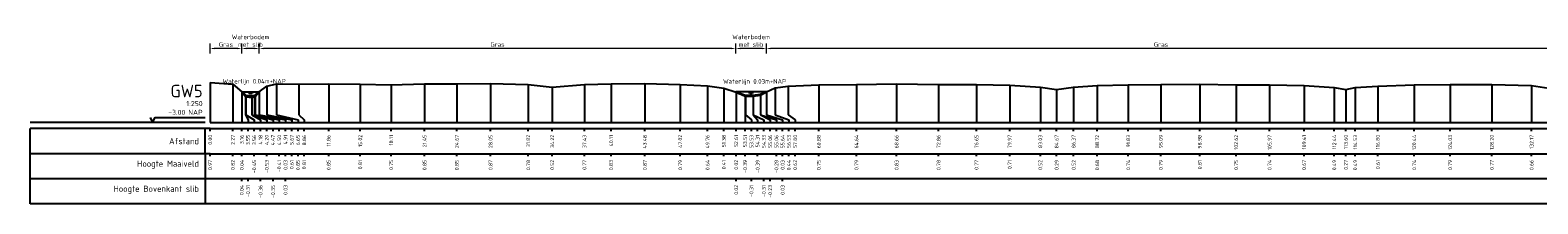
# Model space of a CAD drawing. Header units: metres. Extents: x 132725 to 140175, y 414354 to 417094.
# Tile 33 of 61: x 139681 to 139832, y 416864 to 416882. Entities that reach past the tile are written whole.
import ezdxf
from ezdxf.enums import TextEntityAlignment as Align

# ---------------------------------------------------------------- set-up
doc = ezdxf.new("R2010")
doc.units = ezdxf.units.M
doc.header["$PDMODE"] = 35
doc.header["$PDSIZE"] = 0.075
doc.layers.get('Defpoints').update_dxf_attribs({"true_color": 0x806000})
for name, color, linetype, lineweight in [('B-ME-GW-MAAIVELD-GD', 8, 'GW-MAAIVELD', 25), ('X-ME-AL-PROFIEL_BOVENKANT SLIB-GD', 42, 'Continuous', 35), ('X-XX-AL-DETAIL1-M', 7, 'Continuous', 18), ('X-XX-AL-NAP-T18', 7, 'Continuous', 18)]:
    doc.layers.add(name, color=color, linetype=linetype, lineweight=lineweight)
doc.layers.add('X-ME-AL-PROFIEL_WATERLIJN-GD', color=150, linetype='Continuous')
doc.layers.add('X-ME-AL-PROFIELRASTER-S', color=7, linetype='Continuous')
doc.styles.add('NLCS-ISO-ANNOTATIEF-T18', font='NLCS-ISO.ttf', dxfattribs={"height": 1.8})
doc.styles.add('NLCS-ISO-ANNOTATIVE-T18', font='NLCS-ISO.ttf', dxfattribs={"height": 1.8})
doc.linetypes.add('GW-MAAIVELD', pattern='A,12,[40,NLCS.SHX,S=1,R=0,X=0,Y=-0.5],12', length=24)
doc.dimstyles.new('NLCS-ANNOTATIEF-T18-PIJL_L2_H0', dxfattribs={"dimtxt": 2.5, "dimasz": 1.8, "dimexe": 2, "dimexo": 2, "dimgap": 0.7, "dimtad": 1, "dimzin": 0, "dimdsep": 46, "dimtxsty": 'NLCS-ISO-ANNOTATIEF-T18', "dimcen": 0, "dimdle": 2, "dimclrd": 256, "dimclre": 256, "dimclrt": 10, "dimaunit": 2, "dimadec": 0, "dimazin": 0, "dimtfac": 1, "dimtdec": 3, "dimtofl": 0, "dimtmove": 0, "dimatfit": 3, "dimfxl": 2, "dimfxlon": 1, "dimtfillclr": 256, "dimtolj": 1, "dimtzin": 0, "dimlwd": -1, "dimlwe": -1, "dimarcsym": 0})

# ---------------------------------------------------------------- blocks, each defined once
blk = doc.blocks.new('SAL-PROFIELRASTER-D')
at = {"color": 0, "linetype": 'ByBlock', "lineweight": -2, "flags": 128}
for points in [[(-2, 0), (-72, 0)], [(-24, 2), (-23, 0), (-22, 2), (-2, 2)], [(-72, -12.5), (-72, -2.5)], [(0, -2.5), (-72, -2.5)], [(-2, -12.5), (-2, -2.5)], [(0, -12.5), (-72, -12.5)]]:
    blk.add_lwpolyline(points, dxfattribs=at)
at = {"color": 0, "linetype": 'ByBlock', "lineweight": -2, "style": 'NLCS-ISO-ANNOTATIVE-T18'}
blk.add_text('NAP', height=2, dxfattribs=at).set_placement((-3, 3), align=Align.RIGHT)
blk.add_text('Afstand', height=2.5, dxfattribs=at).set_placement((-4.5, -7.5), align=Align.MIDDLE_RIGHT)
for tag, height, p in [('PROFIELNR', 5, (-3, 10)), ('SCHAAL', 2, (-3, 6.5)), ('NAP', 2, (-9.94, 3))]:
    blk.add_attdef(tag, text='', height=height, dxfattribs=at).set_placement(p, align=Align.RIGHT)
blk = doc.blocks.new('SAL-PROFIELRASTER_BALK_EIND1-D')
at = {"color": 0, "linetype": 'ByBlock', "lineweight": -2}
blk.add_line((1, -12.5), (1, -2.5), dxfattribs=at)
at = {"color": 0, "linetype": 'ByBlock', "lineweight": -2, "flags": 128}
for points in [[(0, 0), (1, 0)], [(0, -2.5), (1, -2.5)], [(0, -12.5), (1, -12.5)]]:
    blk.add_lwpolyline(points, dxfattribs=at)
blk = doc.blocks.new('SAL-PROFIELRASTER_BALK-D')
at = {"color": 0, "linetype": 'ByBlock', "lineweight": -2}
for p, q in [((-72, -12.5), (-72, -2.5)), ((-2, -2.5), (-2, -12.5)), ((0, -12.5), (-72, -12.5))]:
    blk.add_line(p, q, dxfattribs=at)
at = {"color": 0, "linetype": 'ByBlock', "lineweight": -2, "style": 'NLCS-ISO-ANNOTATIVE-T18'}
for tag, height, p in [('TITEL1', 2.5, (-4.5, -6.5)), ('TITEL2', 1.5, (-4.5, -9.5))]:
    blk.add_attdef(tag, text='', height=height, dxfattribs=at).set_placement(p, align=Align.MIDDLE_RIGHT)
blk = doc.blocks.new('SAL-PROFIELRASTER_BALK_EIND2-D')
at = {"color": 0, "linetype": 'ByBlock', "lineweight": -2}
for p, q in [((1, -2.5), (1, -12.5)), ((1, -12.5), (0, -12.5))]:
    blk.add_line(p, q, dxfattribs=at)
blk = doc.blocks.new('SAL-PROFIELRASTER_BALK_DATA-D')
at = {"color": 0, "linetype": 'ByBlock', "lineweight": -2}
blk.add_lwpolyline([(0, -3.5), (0, -2.5)], dxfattribs=at)
at = {"color": 0, "linetype": 'ByBlock', "lineweight": -2, "style": 'NLCS-ISO-ANNOTATIVE-T18'}
blk.add_attdef('GETAL', text='', height=1.5, rotation=90, dxfattribs=at).set_placement((0.75, -5), align=Align.RIGHT)
blk = doc.blocks.new('SAL-PROFIELRASTER_AANHAAL-D')
at = {"color": 9, "linetype": 'ByBlock', "lineweight": -2, "flags": 128}
blk.add_lwpolyline([(0, 1), (0, 0)], dxfattribs=at)
blk = doc.blocks.new('SAL-PROFIELRASTER_AANHAAL_STAGGER-D')
at = {"color": 9, "linetype": 'ByBlock', "lineweight": -2, "flags": 128}
for points in [[(0, 0), (0, -0.25)], [(0, -0.25), (1, -0.75)], [(1, -0.75), (1, -1)]]:
    blk.add_lwpolyline(points, dxfattribs=at)
blk = doc.blocks.new('*D96')
at = {"layer": 'Defpoints', "color": 0, "transparency": 16777216}
for p in [(139702.49, 416879.72), (139702.49, 416875.39), (139704.25, 416875.39)]:
    blk.add_point(p, dxfattribs=at)
at = {"layer": 'X-XX-AL-DETAIL1-M', "transparency": 16777216}
for p, q in [((139702.49, 416879.22), (139702.49, 416880.22)), ((139703.8, 416879.72), (139702.94, 416879.72)), ((139704.25, 416879.22), (139704.25, 416880.22))]:
    blk.add_line(p, q, dxfattribs=at)
for points in [[(139702.94, 416879.8), (139702.94, 416879.65), (139702.49, 416879.72)], [(139703.8, 416879.8), (139703.8, 416879.65), (139704.25, 416879.72)]]:
    blk.add_solid(points, dxfattribs=at)
at = {"layer": 'X-XX-AL-DETAIL1-M', "color": 10, "transparency": 16777216, "insert": (139703.37, 416880.5), "char_height": 0.45, "attachment_point": 5, "style": 'NLCS-ISO-ANNOTATIEF-T18'}
blk.add_mtext('\\A1;Waterbodem\\Pmet slib', dxfattribs=at)
blk = doc.blocks.new('*D97')
at = {"layer": 'Defpoints', "color": 0, "transparency": 16777216}
for p in [(139751.9, 416879.72), (139751.9, 416875.38), (139754.97, 416875.38)]:
    blk.add_point(p, dxfattribs=at)
at = {"layer": 'X-XX-AL-DETAIL1-M', "transparency": 16777216}
for p, q in [((139751.9, 416879.22), (139751.9, 416880.22)), ((139754.52, 416879.72), (139752.35, 416879.72)), ((139754.97, 416879.22), (139754.97, 416880.22))]:
    blk.add_line(p, q, dxfattribs=at)
for points in [[(139752.35, 416879.8), (139752.35, 416879.65), (139751.9, 416879.72)], [(139754.52, 416879.8), (139754.52, 416879.65), (139754.97, 416879.72)]]:
    blk.add_solid(points, dxfattribs=at)
at = {"layer": 'X-XX-AL-DETAIL1-M', "color": 10, "transparency": 16777216, "insert": (139753.43, 416880.5), "char_height": 0.45, "attachment_point": 5, "style": 'NLCS-ISO-ANNOTATIEF-T18'}
blk.add_mtext('\\A1;Waterbodem\\Pmet slib', dxfattribs=at)
blk = doc.blocks.new('*D90')
at = {"layer": 'Defpoints', "color": 0, "transparency": 16777216}
for p in [(139754.97, 416879.72), (139754.97, 416875.38), (139833.88, 416875.25)]:
    blk.add_point(p, dxfattribs=at)
at = {"layer": 'X-XX-AL-DETAIL1-M', "transparency": 16777216}
for p, q in [((139754.97, 416879.22), (139754.97, 416880.22)), ((139833.43, 416879.72), (139755.42, 416879.72)), ((139833.88, 416879.22), (139833.88, 416880.22))]:
    blk.add_line(p, q, dxfattribs=at)
for points in [[(139755.42, 416879.8), (139755.42, 416879.65), (139754.97, 416879.72)], [(139833.43, 416879.8), (139833.43, 416879.65), (139833.88, 416879.72)]]:
    blk.add_solid(points, dxfattribs=at)
at = {"layer": 'X-XX-AL-DETAIL1-M', "color": 10, "transparency": 16777216, "insert": (139794.43, 416880.12), "char_height": 0.45, "attachment_point": 5, "style": 'NLCS-ISO-ANNOTATIEF-T18'}
blk.add_mtext('\\A1;Gras', dxfattribs=at)
blk = doc.blocks.new('*D91')
at = {"layer": 'Defpoints', "color": 0, "transparency": 16777216}
for p in [(139704.25, 416879.72), (139704.25, 416875.39), (139751.9, 416875.38)]:
    blk.add_point(p, dxfattribs=at)
at = {"layer": 'X-XX-AL-DETAIL1-M', "transparency": 16777216}
for p, q in [((139704.25, 416879.22), (139704.25, 416880.22)), ((139751.45, 416879.72), (139704.7, 416879.72)), ((139751.9, 416879.22), (139751.9, 416880.22))]:
    blk.add_line(p, q, dxfattribs=at)
for points in [[(139704.7, 416879.8), (139704.7, 416879.65), (139704.25, 416879.72)], [(139751.45, 416879.8), (139751.45, 416879.65), (139751.9, 416879.72)]]:
    blk.add_solid(points, dxfattribs=at)
at = {"layer": 'X-XX-AL-DETAIL1-M', "color": 10, "transparency": 16777216, "insert": (139728.07, 416880.12), "char_height": 0.45, "attachment_point": 5, "style": 'NLCS-ISO-ANNOTATIEF-T18'}
blk.add_mtext('\\A1;Gras', dxfattribs=at)
blk = doc.blocks.new('*D92')
at = {"layer": 'Defpoints', "color": 0, "transparency": 16777216}
for p in [(139699.33, 416879.72), (139699.33, 416876.32), (139702.49, 416875.39)]:
    blk.add_point(p, dxfattribs=at)
at = {"layer": 'X-XX-AL-DETAIL1-M', "transparency": 16777216}
for p, q in [((139699.33, 416879.22), (139699.33, 416880.22)), ((139702.04, 416879.72), (139699.78, 416879.72)), ((139702.49, 416879.22), (139702.49, 416880.22))]:
    blk.add_line(p, q, dxfattribs=at)
for points in [[(139699.78, 416879.8), (139699.78, 416879.65), (139699.33, 416879.72)], [(139702.04, 416879.8), (139702.04, 416879.65), (139702.49, 416879.72)]]:
    blk.add_solid(points, dxfattribs=at)
at = {"layer": 'X-XX-AL-DETAIL1-M', "color": 10, "transparency": 16777216, "insert": (139700.91, 416880.12), "char_height": 0.45, "attachment_point": 5, "style": 'NLCS-ISO-ANNOTATIEF-T18'}
blk.add_mtext('\\A1;Gras', dxfattribs=at)

msp = doc.modelspace()

# ---------------------------------------------------------------- linework, layer by layer
at = {"layer": 'B-ME-GW-MAAIVELD-GD', "ltscale": 0.1, "flags": 128}
msp.add_lwpolyline([(139699.329, 416876.317), (139701.6, 416876.175), (139702.494, 416875.394), (139702.891, 416874.902), (139703.525, 416874.82), (139703.829, 416874.943), (139704.235, 416875.384), (139705.001, 416875.959), (139705.976, 416876.199), (139708.194, 416876.16), (139711.186, 416876.199), (139714.349, 416876.156), (139717.436, 416876.103), (139720.78, 416876.196), (139723.999, 416876.198), (139727.376, 416876.222), (139731.149, 416876.133), (139733.546, 416875.873), (139736.763, 416876.123), (139739.435, 416876.183), (139742.812, 416876.217), (139746.353, 416876.139), (139749.086, 416875.99), (139750.711, 416875.756), (139751.942, 416875.367), (139752.841, 416874.963), (139753.637, 416874.959), (139754.392, 416875.073), (139754.968, 416875.381), (139755.854, 416875.792), (139757.133, 416875.972), (139760.205, 416876.098), (139763.969, 416876.137), (139767.992, 416876.18), (139772.19, 416876.128), (139775.978, 416876.12), (139779.297, 416876.057), (139782.364, 416875.873), (139783.995, 416875.637), (139785.696, 416875.867), (139788.049, 416876.028), (139791.159, 416876.095), (139794.418, 416876.138), (139798.306, 416876.164), (139801.946, 416876.105), (139805.299, 416876.09), (139808.743, 416876.025), (139811.766, 416875.844), (139812.926, 416875.618), (139813.863, 416875.837), (139816.129, 416875.958), (139819.764, 416876.09), (139823.354, 416876.139), (139827.524, 416876.121), (139831.503, 416876.014), (139833.235, 416875.764), (139833.883, 416875.25), (139834.277, 416874.941), (139834.96, 416874.899), (139835.643, 416874.901), (139836.218, 416875.18), (139836.896, 416875.611), (139838.074, 416875.852), (139840.166, 416876.062), (139843.404, 416876.141), (139846.653, 416876.121), (139849.877, 416876.068), (139853.241, 416876.059), (139856.669, 416876.036), (139859.97, 416876.027), (139863.088, 416875.854), (139864.328, 416875.578), (139865.769, 416875.876), (139867.498, 416875.996), (139870.786, 416876.057), (139874.336, 416876.043), (139877.087, 416876.011), (139880.752, 416876.059), (139884.13, 416876.06), (139887.438, 416876.045), (139890.895, 416875.982), (139893.233, 416875.795), (139894.327, 416875.547), (139895.618, 416875.834), (139897.359, 416875.969), (139900.292, 416876.076), (139903.408, 416876.101), (139906.583, 416876.115), (139909.566, 416876.109), (139912.427, 416876.086), (139915.806, 416876.06), (139918.094, 416875.85), (139919.513, 416875.6), (139920.273, 416875.241), (139920.539, 416875.014), (139921.024, 416874.974), (139921.71, 416875.018), (139922.043, 416875.22), (139922.647, 416875.611), (139923.685, 416875.973), (139925.564, 416876.097), (139927.974, 416876.112), (139929.778, 416875.831), (139930.564, 416875.218), (139931.057, 416874.882), (139931.589, 416874.924), (139932.106, 416874.957), (139932.515, 416875.198), (139933.639, 416876.044), (139935.054, 416876.376), (139937.661, 416876.475), (139939.929, 416876.626), (139942.496, 416876.832), (139944.909, 416877.104), (139947.306, 416877.362), (139950.192, 416877.568), (139952.583, 416877.701), (139954.324, 416877.724), (139956.803, 416877.678), (139958.528, 416877.61), (139961.367, 416877.404), (139964.418, 416877.18), (139967.88, 416877.02), (139970.578, 416876.895), (139973.714, 416876.879), (139976.937, 416876.942), (139980.436, 416876.984), (139983.916, 416877.071), (139987.409, 416877.052), (139990.773, 416876.913), (139993.45, 416876.883), (139995.248, 416876.652), (139996.238, 416876.518), (139996.83, 416876.527), (139997.937, 416876.17), (139998.126, 416876.138), (139999.572, 416876.028), (140000.364, 416875.818), (140000.901, 416875.602), (140002.62, 416875.288), (140003.229, 416874.591), (140005.189, 416874.181), (140007.019, 416874.011)], dxfattribs=at)
at = {"layer": 'X-ME-AL-PROFIEL_BOVENKANT SLIB-GD'}
for points in [[(139702.494, 416875.394), (139702.881, 416875.038), (139703.509, 416874.987), (139703.796, 416875.003), (139704.235, 416875.384)], [(139751.942, 416875.367), (139752.861, 416875.039), (139753.658, 416875.045), (139754.387, 416875.121), (139754.968, 416875.381)]]:
    msp.add_lwpolyline(points, dxfattribs=at)
at = {"layer": 'X-ME-AL-PROFIEL_WATERLIJN-GD'}
for points in [[(139702.494, 416875.394), (139704.248, 416875.394)], [(139703.121, 416875.332), (139703.621, 416875.332)], [(139703.246, 416875.273), (139703.496, 416875.273)], [(139754.968, 416875.381), (139751.898, 416875.381)], [(139753.183, 416875.319), (139753.683, 416875.319)], [(139753.308, 416875.26), (139753.558, 416875.26)]]:
    msp.add_lwpolyline(points, dxfattribs=at)

# ---------------------------------------------------------------- block references
at = {"layer": 'X-ME-AL-PROFIELRASTER-S', "xscale": 0.25, "yscale": 0.25, "zscale": 0.25}
for name, p, values in [('SAL-PROFIELRASTER-D', (139699.329, 416872.351), {'PROFIELNR': 'GW5', 'SCHAAL': '1:250', 'NAP': '-3.00'}), ('SAL-PROFIELRASTER_BALK_DATA-D', (139699.329, 416872.351), {'GETAL': '0.00'}), ('SAL-PROFIELRASTER_BALK_DATA-D', (139701.6, 416872.351), {'GETAL': '2.27'}), ('SAL-PROFIELRASTER_BALK_DATA-D', (139702.494, 416872.351), {'GETAL': '3.16'}), ('SAL-PROFIELRASTER_BALK_DATA-D', (139702.494, 416872.351), {'GETAL': '3.16'}), ('SAL-PROFIELRASTER_BALK_DATA-D', (139702.494, 416872.351), {'GETAL': '3.16'}), ('SAL-PROFIELRASTER_BALK_DATA-D', (139702.494, 416872.351), {'GETAL': '3.16'}), ('SAL-PROFIELRASTER_BALK_DATA-D', (139703.119, 416872.351), {'GETAL': '3.55'}), ('SAL-PROFIELRASTER_BALK_DATA-D', (139703.744, 416872.351), {'GETAL': '3.56'}), ('SAL-PROFIELRASTER_BALK_DATA-D', (139704.369, 416872.351), {'GETAL': '4.18'}), ('SAL-PROFIELRASTER_BALK_DATA-D', (139704.994, 416872.351), {'GETAL': '4.20'}), ('SAL-PROFIELRASTER_BALK_DATA-D', (139705.619, 416872.351), {'GETAL': '4.47'}), ('SAL-PROFIELRASTER_BALK_DATA-D', (139706.244, 416872.351), {'GETAL': '4.50'}), ('SAL-PROFIELRASTER_BALK_DATA-D', (139706.869, 416872.351), {'GETAL': '4.91'}), ('SAL-PROFIELRASTER_BALK_DATA-D', (139706.869, 416872.351), {'GETAL': '4.91'}), ('SAL-PROFIELRASTER_BALK_DATA-D', (139706.869, 416872.351), {'GETAL': '4.91'}), ('SAL-PROFIELRASTER_BALK_DATA-D', (139706.869, 416872.351), {'GETAL': '4.91'}), ('SAL-PROFIELRASTER_BALK_DATA-D', (139707.494, 416872.351), {'GETAL': '5.67'}), ('SAL-PROFIELRASTER_BALK_DATA-D', (139708.119, 416872.351), {'GETAL': '6.65'}), ('SAL-PROFIELRASTER_BALK_DATA-D', (139708.744, 416872.351), {'GETAL': '8.86'}), ('SAL-PROFIELRASTER_BALK_DATA-D', (139711.186, 416872.351), {'GETAL': '11.86'}), ('SAL-PROFIELRASTER_BALK_DATA-D', (139714.349, 416872.351), {'GETAL': '15.02'}), ('SAL-PROFIELRASTER_BALK_DATA-D', (139717.436, 416872.351), {'GETAL': '18.11'}), ('SAL-PROFIELRASTER_BALK_DATA-D', (139720.78, 416872.351), {'GETAL': '21.45'}), ('SAL-PROFIELRASTER_BALK_DATA-D', (139723.999, 416872.351), {'GETAL': '24.67'}), ('SAL-PROFIELRASTER_BALK_DATA-D', (139727.376, 416872.351), {'GETAL': '28.05'}), ('SAL-PROFIELRASTER_BALK_DATA-D', (139731.149, 416872.351), {'GETAL': '31.82'}), ('SAL-PROFIELRASTER_BALK_DATA-D', (139733.546, 416872.351), {'GETAL': '34.22'}), ('SAL-PROFIELRASTER_BALK_DATA-D', (139736.763, 416872.351), {'GETAL': '37.43'}), ('SAL-PROFIELRASTER_BALK_DATA-D', (139739.435, 416872.351), {'GETAL': '40.11'}), ('SAL-PROFIELRASTER_BALK_DATA-D', (139742.812, 416872.351), {'GETAL': '43.48'}), ('SAL-PROFIELRASTER_BALK_DATA-D', (139746.353, 416872.351), {'GETAL': '47.02'}), ('SAL-PROFIELRASTER_BALK_DATA-D', (139749.086, 416872.351), {'GETAL': '49.76'}), ('SAL-PROFIELRASTER_BALK_DATA-D', (139750.711, 416872.351), {'GETAL': '51.38'}), ('SAL-PROFIELRASTER_BALK_DATA-D', (139751.942, 416872.351), {'GETAL': '52.61'}), ('SAL-PROFIELRASTER_BALK_DATA-D', (139751.942, 416872.351), {'GETAL': '52.61'}), ('SAL-PROFIELRASTER_BALK_DATA-D', (139751.942, 416872.351), {'GETAL': '52.61'}), ('SAL-PROFIELRASTER_BALK_DATA-D', (139751.942, 416872.351), {'GETAL': '52.61'}), ('SAL-PROFIELRASTER_BALK_DATA-D', (139752.841, 416872.351), {'GETAL': '53.51'}), ('SAL-PROFIELRASTER_BALK_DATA-D', (139753.466, 416872.351), {'GETAL': '53.53'}), ('SAL-PROFIELRASTER_BALK_DATA-D', (139754.091, 416872.351), {'GETAL': '54.31'}), ('SAL-PROFIELRASTER_BALK_DATA-D', (139754.716, 416872.351), {'GETAL': '54.33'}), ('SAL-PROFIELRASTER_BALK_DATA-D', (139755.341, 416872.351), {'GETAL': '55.06'}), ('SAL-PROFIELRASTER_BALK_DATA-D', (139755.966, 416872.351), {'GETAL': '55.06'}), ('SAL-PROFIELRASTER_BALK_DATA-D', (139756.591, 416872.351), {'GETAL': '55.64'}), ('SAL-PROFIELRASTER_BALK_DATA-D', (139756.591, 416872.351), {'GETAL': '55.64'}), ('SAL-PROFIELRASTER_BALK_DATA-D', (139756.591, 416872.351), {'GETAL': '55.64'}), ('SAL-PROFIELRASTER_BALK_DATA-D', (139756.591, 416872.351), {'GETAL': '55.64'}), ('SAL-PROFIELRASTER_BALK_DATA-D', (139757.216, 416872.351), {'GETAL': '56.53'}), ('SAL-PROFIELRASTER_BALK_DATA-D', (139757.841, 416872.351), {'GETAL': '57.80'}), ('SAL-PROFIELRASTER_BALK_DATA-D', (139760.205, 416872.351), {'GETAL': '60.88'}), ('SAL-PROFIELRASTER_BALK_DATA-D', (139763.969, 416872.351), {'GETAL': '64.64'}), ('SAL-PROFIELRASTER_BALK_DATA-D', (139767.992, 416872.351), {'GETAL': '68.66'}), ('SAL-PROFIELRASTER_BALK_DATA-D', (139772.19, 416872.351), {'GETAL': '72.86'}), ('SAL-PROFIELRASTER_BALK_DATA-D', (139775.978, 416872.351), {'GETAL': '76.65'}), ('SAL-PROFIELRASTER_BALK_DATA-D', (139779.297, 416872.351), {'GETAL': '79.97'}), ('SAL-PROFIELRASTER_BALK_DATA-D', (139782.364, 416872.351), {'GETAL': '83.03'}), ('SAL-PROFIELRASTER_BALK_DATA-D', (139783.995, 416872.351), {'GETAL': '84.67'}), ('SAL-PROFIELRASTER_BALK_DATA-D', (139785.696, 416872.351), {'GETAL': '86.37'}), ('SAL-PROFIELRASTER_BALK_DATA-D', (139788.049, 416872.351), {'GETAL': '88.72'}), ('SAL-PROFIELRASTER_BALK_DATA-D', (139791.159, 416872.351), {'GETAL': '91.83'}), ('SAL-PROFIELRASTER_BALK_DATA-D', (139794.418, 416872.351), {'GETAL': '95.09'}), ('SAL-PROFIELRASTER_BALK_DATA-D', (139798.306, 416872.351), {'GETAL': '98.98'}), ('SAL-PROFIELRASTER_BALK_DATA-D', (139801.946, 416872.351), {'GETAL': '102.62'}), ('SAL-PROFIELRASTER_BALK_DATA-D', (139805.299, 416872.351), {'GETAL': '105.97'}), ('SAL-PROFIELRASTER_BALK_DATA-D', (139808.743, 416872.351), {'GETAL': '109.41'}), ('SAL-PROFIELRASTER_BALK_DATA-D', (139811.766, 416872.351), {'GETAL': '112.44'}), ('SAL-PROFIELRASTER_BALK_DATA-D', (139812.926, 416872.351), {'GETAL': '113.60'}), ('SAL-PROFIELRASTER_BALK_DATA-D', (139813.863, 416872.351), {'GETAL': '114.53'}), ('SAL-PROFIELRASTER_BALK_DATA-D', (139816.129, 416872.351), {'GETAL': '116.80'}), ('SAL-PROFIELRASTER_BALK_DATA-D', (139819.764, 416872.351), {'GETAL': '120.44'}), ('SAL-PROFIELRASTER_BALK_DATA-D', (139823.354, 416872.351), {'GETAL': '124.03'}), ('SAL-PROFIELRASTER_BALK_DATA-D', (139827.524, 416872.351), {'GETAL': '128.20'}), ('SAL-PROFIELRASTER_BALK_DATA-D', (139831.503, 416872.351), {'GETAL': '132.17'}), ('SAL-PROFIELRASTER_BALK-D', (139699.329, 416869.851), {'TITEL1': 'Hoogte Maaiveld'}), ('SAL-PROFIELRASTER_BALK_DATA-D', (139699.329, 416869.851), {'GETAL': '0.97'}), ('SAL-PROFIELRASTER_BALK_DATA-D', (139701.6, 416869.851), {'GETAL': '0.82'}), ('SAL-PROFIELRASTER_BALK_DATA-D', (139702.494, 416869.851), {'GETAL': '0.04'}), ('SAL-PROFIELRASTER_BALK_DATA-D', (139703.744, 416869.851), {'GETAL': '-0.45'}), ('SAL-PROFIELRASTER_BALK_DATA-D', (139704.994, 416869.851), {'GETAL': '-0.53'}), ('SAL-PROFIELRASTER_BALK_DATA-D', (139706.244, 416869.851), {'GETAL': '-0.41'}), ('SAL-PROFIELRASTER_BALK_DATA-D', (139706.869, 416869.851), {'GETAL': '0.03'}), ('SAL-PROFIELRASTER_BALK_DATA-D', (139707.494, 416869.851), {'GETAL': '0.61'}), ('SAL-PROFIELRASTER_BALK_DATA-D', (139708.119, 416869.851), {'GETAL': '0.85'}), ('SAL-PROFIELRASTER_BALK_DATA-D', (139708.744, 416869.851), {'GETAL': '0.81'}), ('SAL-PROFIELRASTER_BALK_DATA-D', (139711.186, 416869.851), {'GETAL': '0.85'}), ('SAL-PROFIELRASTER_BALK_DATA-D', (139714.349, 416869.851), {'GETAL': '0.81'}), ('SAL-PROFIELRASTER_BALK_DATA-D', (139717.436, 416869.851), {'GETAL': '0.75'}), ('SAL-PROFIELRASTER_BALK_DATA-D', (139720.78, 416869.851), {'GETAL': '0.85'}), ('SAL-PROFIELRASTER_BALK_DATA-D', (139723.999, 416869.851), {'GETAL': '0.85'}), ('SAL-PROFIELRASTER_BALK_DATA-D', (139727.376, 416869.851), {'GETAL': '0.87'}), ('SAL-PROFIELRASTER_BALK_DATA-D', (139731.149, 416869.851), {'GETAL': '0.78'}), ('SAL-PROFIELRASTER_BALK_DATA-D', (139733.546, 416869.851), {'GETAL': '0.52'}), ('SAL-PROFIELRASTER_BALK_DATA-D', (139736.763, 416869.851), {'GETAL': '0.77'}), ('SAL-PROFIELRASTER_BALK_DATA-D', (139739.435, 416869.851), {'GETAL': '0.83'}), ('SAL-PROFIELRASTER_BALK_DATA-D', (139742.812, 416869.851), {'GETAL': '0.87'}), ('SAL-PROFIELRASTER_BALK_DATA-D', (139746.353, 416869.851), {'GETAL': '0.79'}), ('SAL-PROFIELRASTER_BALK_DATA-D', (139749.086, 416869.851), {'GETAL': '0.64'}), ('SAL-PROFIELRASTER_BALK_DATA-D', (139750.711, 416869.851), {'GETAL': '0.41'}), ('SAL-PROFIELRASTER_BALK_DATA-D', (139751.942, 416869.851), {'GETAL': '0.02'}), ('SAL-PROFIELRASTER_BALK_DATA-D', (139752.841, 416869.851), {'GETAL': '-0.39'}), ('SAL-PROFIELRASTER_BALK_DATA-D', (139754.091, 416869.851), {'GETAL': '-0.39'}), ('SAL-PROFIELRASTER_BALK_DATA-D', (139755.966, 416869.851), {'GETAL': '-0.28'}), ('SAL-PROFIELRASTER_BALK_DATA-D', (139756.591, 416869.851), {'GETAL': '0.03'}), ('SAL-PROFIELRASTER_BALK_DATA-D', (139757.216, 416869.851), {'GETAL': '0.44'}), ('SAL-PROFIELRASTER_BALK_DATA-D', (139757.841, 416869.851), {'GETAL': '0.62'}), ('SAL-PROFIELRASTER_BALK_DATA-D', (139760.205, 416869.851), {'GETAL': '0.75'}), ('SAL-PROFIELRASTER_BALK_DATA-D', (139763.969, 416869.851), {'GETAL': '0.79'}), ('SAL-PROFIELRASTER_BALK_DATA-D', (139767.992, 416869.851), {'GETAL': '0.83'}), ('SAL-PROFIELRASTER_BALK_DATA-D', (139772.19, 416869.851), {'GETAL': '0.78'}), ('SAL-PROFIELRASTER_BALK_DATA-D', (139775.978, 416869.851), {'GETAL': '0.77'}), ('SAL-PROFIELRASTER_BALK_DATA-D', (139779.297, 416869.851), {'GETAL': '0.71'}), ('SAL-PROFIELRASTER_BALK_DATA-D', (139782.364, 416869.851), {'GETAL': '0.52'}), ('SAL-PROFIELRASTER_BALK_DATA-D', (139783.995, 416869.851), {'GETAL': '0.29'}), ('SAL-PROFIELRASTER_BALK_DATA-D', (139785.696, 416869.851), {'GETAL': '0.52'}), ('SAL-PROFIELRASTER_BALK_DATA-D', (139788.049, 416869.851), {'GETAL': '0.68'}), ('SAL-PROFIELRASTER_BALK_DATA-D', (139791.159, 416869.851), {'GETAL': '0.74'}), ('SAL-PROFIELRASTER_BALK_DATA-D', (139794.418, 416869.851), {'GETAL': '0.79'}), ('SAL-PROFIELRASTER_BALK_DATA-D', (139798.306, 416869.851), {'GETAL': '0.81'}), ('SAL-PROFIELRASTER_BALK_DATA-D', (139801.946, 416869.851), {'GETAL': '0.75'}), ('SAL-PROFIELRASTER_BALK_DATA-D', (139805.299, 416869.851), {'GETAL': '0.74'}), ('SAL-PROFIELRASTER_BALK_DATA-D', (139808.743, 416869.851), {'GETAL': '0.67'}), ('SAL-PROFIELRASTER_BALK_DATA-D', (139811.766, 416869.851), {'GETAL': '0.49'}), ('SAL-PROFIELRASTER_BALK_DATA-D', (139812.926, 416869.851), {'GETAL': '0.27'}), ('SAL-PROFIELRASTER_BALK_DATA-D', (139813.863, 416869.851), {'GETAL': '0.49'}), ('SAL-PROFIELRASTER_BALK_DATA-D', (139816.129, 416869.851), {'GETAL': '0.61'}), ('SAL-PROFIELRASTER_BALK_DATA-D', (139819.764, 416869.851), {'GETAL': '0.74'}), ('SAL-PROFIELRASTER_BALK_DATA-D', (139823.354, 416869.851), {'GETAL': '0.79'}), ('SAL-PROFIELRASTER_BALK_DATA-D', (139827.524, 416869.851), {'GETAL': '0.77'}), ('SAL-PROFIELRASTER_BALK_DATA-D', (139831.503, 416869.851), {'GETAL': '0.66'}), ('SAL-PROFIELRASTER_BALK-D', (139699.329, 416867.351), {'TITEL1': 'Hoogte Bovenkant slib'}), ('SAL-PROFIELRASTER_BALK_DATA-D', (139702.494, 416867.351), {'GETAL': '0.04'}), ('SAL-PROFIELRASTER_BALK_DATA-D', (139703.119, 416867.351), {'GETAL': '-0.31'}), ('SAL-PROFIELRASTER_BALK_DATA-D', (139704.369, 416867.351), {'GETAL': '-0.36'}), ('SAL-PROFIELRASTER_BALK_DATA-D', (139705.619, 416867.351), {'GETAL': '-0.35'}), ('SAL-PROFIELRASTER_BALK_DATA-D', (139706.869, 416867.351), {'GETAL': '0.03'}), ('SAL-PROFIELRASTER_BALK_DATA-D', (139751.942, 416867.351), {'GETAL': '0.02'}), ('SAL-PROFIELRASTER_BALK_DATA-D', (139753.466, 416867.351), {'GETAL': '-0.31'}), ('SAL-PROFIELRASTER_BALK_DATA-D', (139754.716, 416867.351), {'GETAL': '-0.31'}), ('SAL-PROFIELRASTER_BALK_DATA-D', (139755.341, 416867.351), {'GETAL': '-0.23'}), ('SAL-PROFIELRASTER_BALK_DATA-D', (139756.591, 416867.351), {'GETAL': '0.03'})]:
    msp.add_blockref(name, p, dxfattribs=at).add_auto_attribs(values)
at = {"layer": 'X-ME-AL-PROFIELRASTER-S'}
for p, yscale in [((139699.329, 416872.351), 3.966), ((139701.6, 416872.351), 3.824), ((139702.494, 416872.351), 3.043), ((139702.494, 416872.351), 3.043), ((139702.494, 416872.351), 3.043), ((139702.494, 416872.351), 3.043), ((139702.881, 416873.351), 1.687), ((139703.509, 416873.351), 1.636), ((139703.796, 416873.351), 1.652), ((139703.829, 416873.351), 1.592), ((139704.235, 416873.351), 2.033), ((139704.235, 416873.351), 2.033), ((139704.235, 416873.351), 2.033), ((139704.235, 416873.351), 2.033), ((139705.001, 416873.351), 2.608), ((139705.976, 416873.351), 2.848), ((139708.194, 416873.351), 2.809), ((139711.186, 416872.351), 3.848), ((139714.349, 416872.351), 3.805), ((139717.436, 416872.351), 3.752), ((139720.78, 416872.351), 3.845), ((139723.999, 416872.351), 3.847), ((139727.376, 416872.351), 3.871), ((139731.149, 416872.351), 3.782), ((139733.546, 416872.351), 3.522), ((139736.763, 416872.351), 3.772), ((139739.435, 416872.351), 3.832), ((139742.812, 416872.351), 3.866), ((139746.353, 416872.351), 3.788), ((139749.086, 416872.351), 3.639), ((139750.711, 416872.351), 3.405), ((139751.942, 416872.351), 3.016), ((139751.942, 416872.351), 3.016), ((139751.942, 416872.351), 3.016), ((139751.942, 416872.351), 3.016), ((139752.841, 416872.351), 2.612), ((139752.861, 416873.351), 1.688), ((139753.637, 416873.351), 1.608), ((139753.658, 416873.351), 1.694), ((139754.387, 416873.351), 1.77), ((139754.392, 416873.351), 1.722), ((139754.968, 416873.351), 2.03), ((139754.968, 416873.351), 2.03), ((139754.968, 416873.351), 2.03), ((139754.968, 416873.351), 2.03), ((139755.854, 416873.351), 2.441), ((139757.133, 416873.351), 2.621), ((139760.205, 416872.351), 3.747), ((139763.969, 416872.351), 3.786), ((139767.992, 416872.351), 3.829), ((139772.19, 416872.351), 3.777), ((139775.978, 416872.351), 3.769), ((139779.297, 416872.351), 3.706), ((139782.364, 416872.351), 3.522), ((139783.995, 416872.351), 3.286), ((139785.696, 416872.351), 3.516), ((139788.049, 416872.351), 3.677), ((139791.159, 416872.351), 3.744), ((139794.418, 416872.351), 3.787), ((139798.306, 416872.351), 3.813), ((139801.946, 416872.351), 3.754), ((139805.299, 416872.351), 3.739), ((139808.743, 416872.351), 3.674), ((139811.766, 416872.351), 3.493), ((139812.926, 416872.351), 3.267), ((139813.863, 416872.351), 3.486), ((139816.129, 416872.351), 3.607), ((139819.764, 416872.351), 3.739), ((139823.354, 416872.351), 3.788), ((139827.524, 416872.351), 3.77), ((139831.503, 416872.351), 3.663), ((139702.891, 416873.351), 1.551), ((139703.525, 416873.351), 1.469)]:
    msp.add_blockref('SAL-PROFIELRASTER_AANHAAL-D', p, dxfattribs=dict(at, yscale=yscale))
at = {"layer": 'X-ME-AL-PROFIELRASTER-S', "xscale": 308, "yscale": 0.25, "zscale": 303.9164703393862}
for name, p in [('SAL-PROFIELRASTER_BALK_EIND1-D', (139699.329, 416872.351)), ('SAL-PROFIELRASTER_BALK_EIND2-D', (139699.329, 416869.851)), ('SAL-PROFIELRASTER_BALK_EIND2-D', (139699.329, 416867.351))]:
    msp.add_blockref(name, p, dxfattribs=at)
at = {"layer": 'X-ME-AL-PROFIELRASTER-S'}
for p, xscale, zscale in [((139702.881, 416873.351), 0.2375254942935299, 0.2375254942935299), ((139702.891, 416873.351), 0.8531211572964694, 0.8531211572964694), ((139703.509, 416873.351), 0.8594614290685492, 0.8594614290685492), ((139703.525, 416873.351), 1.468484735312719, 1.468484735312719), ((139703.796, 416873.351), 1.82285748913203, 1.82285748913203), ((139703.829, 416873.351), 2.41427430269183, 2.41427430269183), ((139704.235, 416873.351), 2.633459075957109, 2.633459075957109), ((139704.235, 416873.351), 2.633459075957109, 2.633459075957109), ((139704.235, 416873.351), 2.633459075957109, 2.633459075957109), ((139704.235, 416873.351), 2.633459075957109, 2.633459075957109), ((139705.001, 416873.351), 2.49271272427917, 2.49271272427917), ((139705.976, 416873.351), 2.14270770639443, 2.14270770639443), ((139708.194, 416873.351), 0.55012262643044, 0.55012262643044), ((139752.861, 416873.351), 0.6055481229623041, 0.6055481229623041), ((139753.637, 416873.351), 0.4544972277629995, 0.4544972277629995), ((139753.658, 416873.351), 1.058189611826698, 1.058189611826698), ((139754.387, 416873.351), 0.9541753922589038, 0.9541753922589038), ((139754.392, 416873.351), 1.574563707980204, 1.574563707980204), ((139754.968, 416873.351), 1.623614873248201, 1.623614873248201), ((139754.968, 416873.351), 1.623614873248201, 1.623614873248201), ((139754.968, 416873.351), 1.623614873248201, 1.623614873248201), ((139754.968, 416873.351), 1.623614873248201, 1.623614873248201), ((139755.854, 416873.351), 1.362239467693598, 1.362239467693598), ((139757.133, 416873.351), 0.7082349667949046, 0.7082349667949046)]:
    msp.add_blockref('SAL-PROFIELRASTER_AANHAAL_STAGGER-D', p, dxfattribs=dict(at, xscale=xscale, zscale=zscale))

# ---------------------------------------------------------------- texts
at = {"layer": 'X-XX-AL-NAP-T18', "color": 10, "char_height": 0.45, "width": 15.43377, "attachment_point": 7, "style": 'NLCS-ISO-ANNOTATIEF-T18'}
for s, insert in [('Waterlijn 0.04m+NAP', (139700.571, 416876.093)), ('Waterlijn 0.03m+NAP', (139750.633, 416876.08))]:
    msp.add_mtext(s, dxfattribs=dict(at, insert=insert))

# ---------------------------------------------------------------- dimensions: what is measured, and where the dimension line sits
at = {"layer": 'X-XX-AL-DETAIL1-M'}
for base, p1, p2, text, picture, middle in [((139702.494, 416879.724), (139704.248, 416875.394), (139702.494, 416875.394), 'Waterbodem\\Pmet slib', '*D96', (139703.371, 416879.724)), ((139751.898, 416879.724), (139754.968, 416875.381), (139751.898, 416875.381), 'Waterbodem\\Pmet slib', '*D97', (139753.433, 416879.724)), ((139699.329, 416879.724), (139702.494, 416875.394), (139699.329, 416876.317), 'Gras', '*D92', (139700.911, 416879.724)), ((139704.248, 416879.724), (139751.898, 416875.381), (139704.248, 416875.394), 'Gras', '*D91', (139728.073, 416879.724)), ((139754.968, 416879.724), (139833.883, 416875.25), (139754.968, 416875.381), 'Gras', '*D90', (139794.425, 416879.724))]:
    dim = msp.add_linear_dim(base=base, p1=p1, p2=p2, text=text, dimstyle='NLCS-ANNOTATIEF-T18-PIJL_L2_H0', dxfattribs=at)
    dim.commit()
    dim.dimension.update_dxf_attribs({"geometry": picture, "text_midpoint": middle, "dimtype": 160})

doc.saveas('drawing.dxf')
